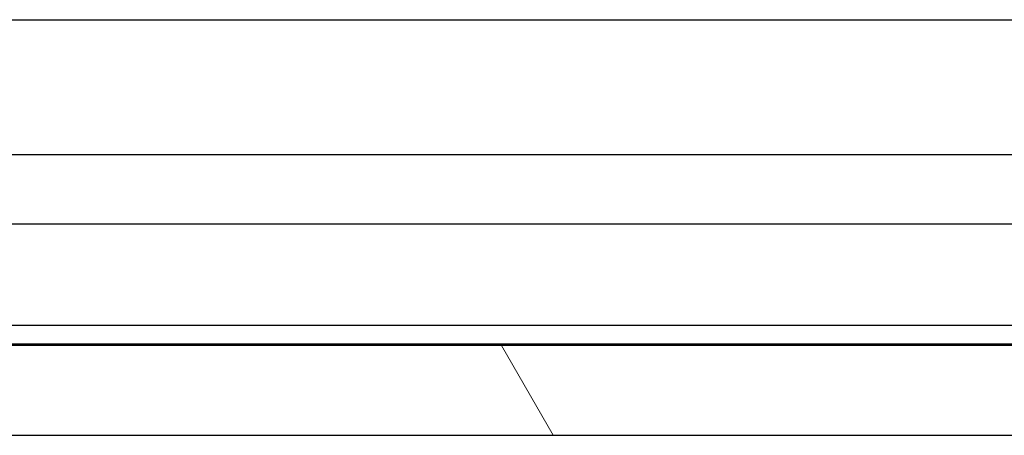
# Model space of a CAD drawing. Header units: millimetres. Extents: x 64 to 1798, y 64 to 1375.
# Tile 12 of 60: x 252 to 272, y 1153 to 1161. Entities that reach past the tile are written whole.
import ezdxf

# ---------------------------------------------------------------- set-up
doc = ezdxf.new("R2010")
doc.units = ezdxf.units.MM
doc.header["$LTSCALE"] = 6.666667
doc.layers.add('Hatch (ANSI)', color=7, linetype='Continuous', lineweight=18)
doc.layers.add('Visible (ANSI)', color=7, linetype='Continuous', lineweight=25)

msp = doc.modelspace()

# ---------------------------------------------------------------- hatches: boundary and pattern name
at = {"layer": 'Hatch (ANSI)'}
h = msp.add_hatch(dxfattribs=at)
h.set_pattern_fill('ANSI31', color=256, scale=169.333333, angle=75, style=0)
h.set_pattern_definition([(120, (0, 0), (-18.33087, -10.58333), [])])
h.paths.add_polyline_path([(637.5598, 1153.0216), (638.779, 1154.4241), (638.779, 1154.825), (248, 1154.825), (248, 1154.4241), (249.2192, 1153.0216)])
h.paths.add_polyline_path([(647.1102, 1153.0216), (647.1102, 1154.825), (642.843, 1154.825), (642.843, 1154.4241), (644.0622, 1153.0216)])
h.paths.add_polyline_path([(239.6688, 1154.825), (239.6688, 1153.0216), (242.7168, 1153.0216), (243.936, 1154.4241), (243.936, 1154.825)])

# ---------------------------------------------------------------- linework, layer by layer
at = {"layer": 'Visible (ANSI)'}
for p, q in [((247.226, 1161.3742), (340.6084, 1161.3742)), ((247.3904, 1158.6675), (340.7967, 1158.6675)), ((338.5395, 1157.2636), (250.7456, 1157.2636)), ((338.5395, 1155.2316), (251.3716, 1155.2316)), ((340.4943, 1154.8506), (247.3904, 1154.8506)), ((638.779, 1154.825), (248, 1154.825)), ((249.2192, 1153.0216), (637.5598, 1153.0216))]:
    msp.add_line(p, q, dxfattribs=at)

doc.saveas('drawing.dxf')
